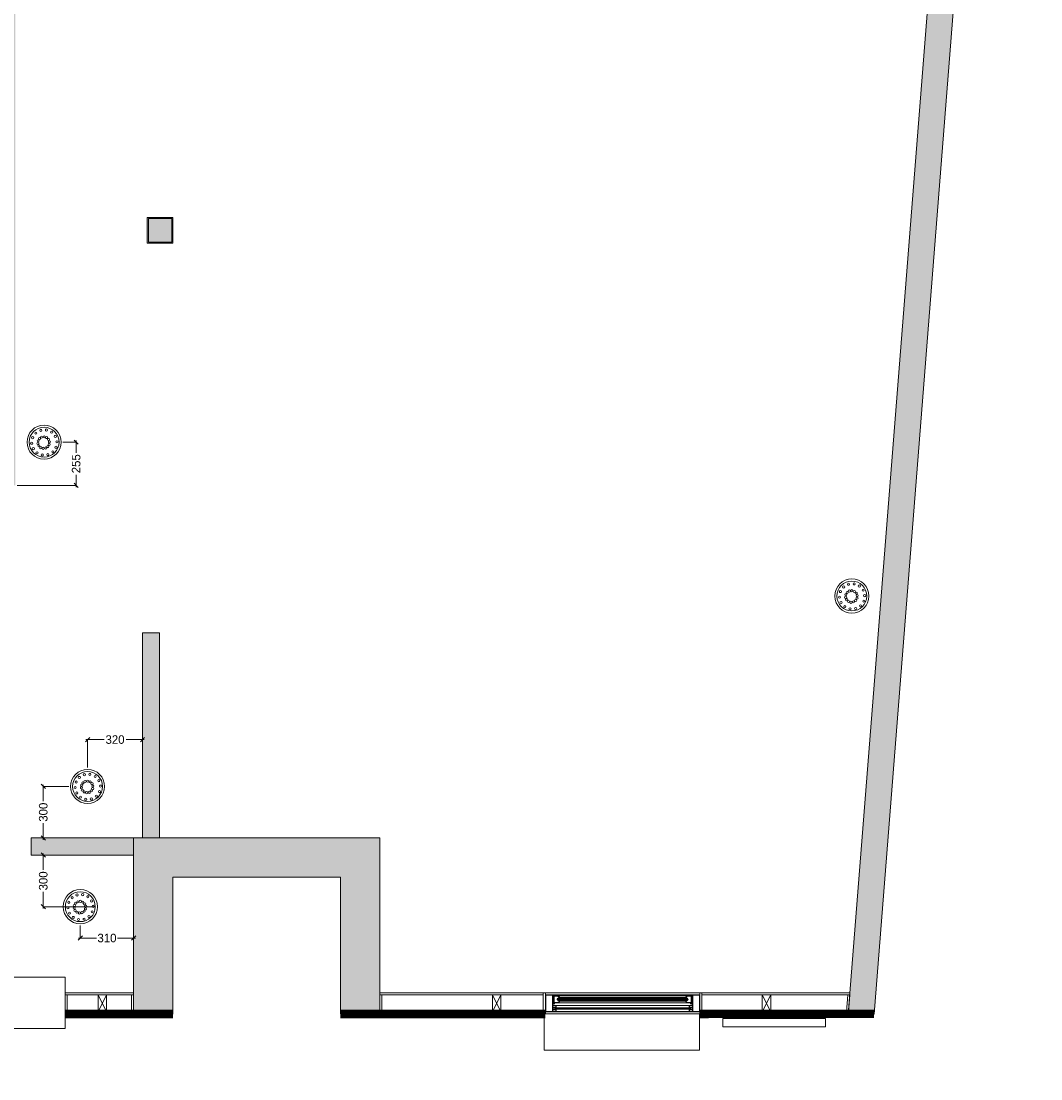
# Model space of a CAD drawing. Header units: metres. Extents: x 362935 to 596424, y 80601 to 172483.
# Tile 56 of 145: x 395915 to 401879, y 108459 to 114647. Entities that reach past the tile are written whole.
import ezdxf

# ---------------------------------------------------------------- set-up
doc = ezdxf.new("R2010")
doc.units = ezdxf.units.M
doc.layers.get('0').update_dxf_attribs({"color": 8, "lineweight": 5})
doc.layers.get('Defpoints').update_dxf_attribs({"color": 8, "lineweight": 5})
for name, color, linetype, lineweight in [('CKD Plumbing', 8, 'Continuous', 5), ('COLUMN', 8, 'Continuous', 5), ('CT_GLAZING', 8, 'Continuous', 5), ('DOOR', 8, 'Continuous', 5), ('EQP', 8, 'Continuous', 5), ('GLAZING', 8, 'Continuous', 5), ('PARTITION', 8, 'Continuous', 5), ('WALL 100', 8, 'Continuous', 5), ('WALL 200', 8, 'Continuous', 5), ('WALLS', 8, 'Continuous', 5)]:
    doc.layers.add(name, color=color, linetype=linetype, lineweight=lineweight)
doc.styles.add('TXT', font='stylu.ttf', dxfattribs={"height": 50})
doc.dimstyles.new('ARA-50', dxfattribs={"dimtxt": 50, "dimasz": 25, "dimexe": 0, "dimexo": 10, "dimgap": 0, "dimtad": 0, "dimdec": 0, "dimrnd": 5, "dimzin": 0, "dimdsep": 46, "dimtxsty": 'TXT', "dimblk": 'OBLIQUE', "dimcen": 0, "dimdle": 10, "dimclrd": 256, "dimclre": 256, "dimclrt": 256, "dimadec": 4, "dimazin": 0, "dimtfac": 1, "dimtdec": 0, "dimtofl": 0, "dimtmove": 1, "dimatfit": 3, "dimfxl": 0, "dimtolj": 1, "dimtzin": 0, "dimlwd": -1, "dimlwe": -1, "dimarcsym": 0})

# ---------------------------------------------------------------- blocks, each defined once
blk = doc.blocks.new('gbcgth')
at = {"layer": 'PARTITION'}
for p, q in [((277761.7, 168845.1), (277861.7, 168895.1)), ((277761.7, 168895.1), (277861.7, 168845.1))]:
    blk.add_line(p, q, dxfattribs=at)
blk.add_lwpolyline([(277861.7, 168895.1), (277761.7, 168895.1), (277761.7, 168845.1), (277861.7, 168845.1), (277861.7, 168895.1)], dxfattribs=at)
blk = doc.blocks.new('100 DNT')
at = {"layer": 'CKD Plumbing'}
for centre, radius in [((-0.1, -4.7), 101.6), ((-0.1, -4.7), 88.9), ((-14, 67.3), 6.35), ((19.4, 65.3), 6.35), ((-76.7, -2.5), 6.35), ((-67.4, 29.7), 6.35), ((-45, 54.6), 6.35), ((-31.8, -2.5), 6.35), ((-31.8, -2.5), 6.35), ((-31.8, -2.5), 6.35), ((-31.8, -2.5), 6.35), ((-31.8, -2.5), 6.35), ((-31.8, -2.5), 6.35), ((-31.8, -2.5), 6.35), ((-31.8, -2.5), 6.35), ((-31.8, -2.5), 6.35), ((-31.8, -2.5), 6.35), ((-31.8, -2.5), 6.35), ((-31.8, -2.5), 6.35), ((-31.8, -2.5), 6.35), ((-31.8, -2.5), 6.35), ((-31.8, -2.5), 6.35), ((-31.8, -2.5), 6.35), ((-31.8, -2.5), 6.35), ((-31.8, -2.5), 6.35), ((-31.8, -2.5), 6.35), ((-31.8, -2.5), 6.35), ((-31.8, -2.5), 6.35), ((-31.8, -2.5), 6.35), ((-31.8, -2.5), 6.35), ((-31.8, -2.5), 6.35), ((-31.8, -2.5), 6.35), ((-31.8, -2.5), 6.35), ((-31.8, -2.5), 6.35), ((-26.3, 11.9), 6.35), ((-15, 22.4), 6.35), ((-0.4, 27), 6.35), ((14.9, 24.8), 6.35), ((27.6, 16.2), 6.35), ((35.4, 2.9), 6.35), ((48.6, 49.1), 6.35), ((67.9, 21.7), 6.35), ((-71.2, -35.5), 6.35), ((-51.9, -62.8), 6.35), ((-30.6, -17.8), 6.35), ((-22.8, -31.1), 6.35), ((-10.1, -39.7), 6.35), ((5.2, -41.9), 6.35), ((19.8, -37.3), 6.35), ((31.1, -26.8), 6.35), ((36.6, -12.4), 6.35), ((41.7, -68.3), 6.35), ((64.1, -43.4), 6.35), ((73.5, -11.3), 6.35), ((-22.6, -79.1), 6.35), ((10.8, -81.1), 6.35)]:
    blk.add_circle(centre, radius, dxfattribs=at)
blk = doc.blocks.new('100DNT')
at = {"layer": 'CKD Plumbing'}
blk.add_blockref('100 DNT', (0.1, 4.7), dxfattribs=at)
blk = doc.blocks.new('_Oblique')
at = {"color": 0, "linetype": 'ByBlock', "lineweight": -2}
blk.add_line((-0.5, -0.5), (0.5, 0.5), dxfattribs=at)
blk = doc.blocks.new('*D115')
at = {"transparency": 16777216}
for p, q in [((396158.9, 112184.2), (396236.7, 112184.2)), ((396236.7, 112194.2), (396236.7, 112122)), ((396236.7, 111921.2), (396236.7, 111993.4)), ((395890.7, 111931.2), (396236.7, 111931.2))]:
    blk.add_line(p, q, dxfattribs=at)
at = {"layer": 'Defpoints', "color": 0, "transparency": 16777216}
for p in [(396148.9, 112184.2), (396236.7, 112184.2), (395880.7, 111931.2)]:
    blk.add_point(p, dxfattribs=at)
at = {"linetype": 'ByBlock', "transparency": 16777216, "xscale": 25, "yscale": 25, "zscale": 25}
for p, rotation in [((396236.7, 112184.2), 90), ((396236.7, 111931.2), 270)]:
    blk.add_blockref('_Oblique', p, dxfattribs=dict(at, rotation=rotation))
at = {"transparency": 16777216, "insert": (396236.7, 112057.7), "char_height": 50, "attachment_point": 5, "rotation": 90, "style": 'TXT', "bg_fill": 3, "box_fill_scale": 1.1, "bg_fill_color": 256, "bg_fill_true_color": 13158600, "bg_fill_transparency": 0}
blk.add_mtext('\\A1;255', dxfattribs=at)
blk = doc.blocks.new('*D121')
at = {"transparency": 16777216}
for p, q in [((396293.4, 110444), (396399.7, 110444)), ((396303.4, 110279.9), (396303.4, 110444)), ((396634.6, 110444), (396528.3, 110444)), ((396624.6, 110279.9), (396624.6, 110444))]:
    blk.add_line(p, q, dxfattribs=at)
at = {"layer": 'Defpoints', "color": 0, "transparency": 16777216}
for p in [(396624.6, 110444), (396303.4, 110269.9), (396624.6, 110269.9)]:
    blk.add_point(p, dxfattribs=at)
at = {"linetype": 'ByBlock', "transparency": 16777216, "xscale": 25, "yscale": 25, "zscale": 25, "rotation": 180}
blk.add_blockref('_Oblique', (396303.4, 110444), dxfattribs=at)
at = {"linetype": 'ByBlock', "transparency": 16777216, "xscale": 25, "yscale": 25, "zscale": 25}
blk.add_blockref('_Oblique', (396624.6, 110444), dxfattribs=at)
at = {"transparency": 16777216, "insert": (396464, 110444), "char_height": 50, "attachment_point": 5, "style": 'TXT', "bg_fill": 3, "box_fill_scale": 1.1, "bg_fill_color": 256, "bg_fill_true_color": 13158600, "bg_fill_transparency": 0}
blk.add_mtext('\\A1;320', dxfattribs=at)
blk = doc.blocks.new('*D122')
at = {"transparency": 16777216}
for p, q in [((396044.3, 110180), (396044.3, 110083.6)), ((396193.5, 110170), (396044.3, 110170)), ((396044.3, 109858.6), (396044.3, 109955)), ((396193.5, 109868.6), (396044.3, 109868.6))]:
    blk.add_line(p, q, dxfattribs=at)
at = {"layer": 'Defpoints', "color": 0, "transparency": 16777216}
for p in [(396203.5, 110170), (396044.3, 109868.6), (396203.5, 109868.6)]:
    blk.add_point(p, dxfattribs=at)
at = {"linetype": 'ByBlock', "transparency": 16777216, "xscale": 25, "yscale": 25, "zscale": 25}
for p, rotation in [((396044.3, 110170), 90), ((396044.3, 109868.6), 270)]:
    blk.add_blockref('_Oblique', p, dxfattribs=dict(at, rotation=rotation))
at = {"transparency": 16777216, "insert": (396044.3, 110019.3), "char_height": 50, "attachment_point": 5, "rotation": 90, "style": 'TXT', "bg_fill": 3, "box_fill_scale": 1.1, "bg_fill_color": 256, "bg_fill_true_color": 13158600, "bg_fill_transparency": 0}
blk.add_mtext('\\A1;300', dxfattribs=at)
blk = doc.blocks.new('*D123')
at = {"transparency": 16777216}
for p, q in [((396044.3, 109778.6), (396044.3, 109681.8)), ((396086.2, 109768.6), (396044.3, 109768.6)), ((396044.3, 109456.4), (396044.3, 109553.3)), ((396350.7, 109466.4), (396044.3, 109466.4))]:
    blk.add_line(p, q, dxfattribs=at)
at = {"layer": 'Defpoints', "color": 0, "transparency": 16777216}
for p in [(396096.2, 109768.6), (396044.3, 109466.4), (396360.7, 109466.4)]:
    blk.add_point(p, dxfattribs=at)
at = {"linetype": 'ByBlock', "transparency": 16777216, "xscale": 25, "yscale": 25, "zscale": 25}
for p, rotation in [((396044.3, 109768.6), 90), ((396044.3, 109466.4), 270)]:
    blk.add_blockref('_Oblique', p, dxfattribs=dict(at, rotation=rotation))
at = {"transparency": 16777216, "insert": (396044.3, 109617.5), "char_height": 50, "attachment_point": 5, "rotation": 90, "style": 'TXT', "bg_fill": 3, "box_fill_scale": 1.1, "bg_fill_color": 256, "bg_fill_true_color": 13158600, "bg_fill_transparency": 0}
blk.add_mtext('\\A1;300', dxfattribs=at)
blk = doc.blocks.new('*D124')
at = {"transparency": 16777216}
for p, q in [((396260.8, 109356.5), (396260.8, 109283)), ((396572.8, 109356.5), (396572.8, 109283)), ((396250.8, 109283), (396357.3, 109283)), ((396582.8, 109283), (396476.3, 109283))]:
    blk.add_line(p, q, dxfattribs=at)
at = {"layer": 'Defpoints', "color": 0, "transparency": 16777216}
for p in [(396260.8, 109366.5), (396572.8, 109366.5), (396572.8, 109283)]:
    blk.add_point(p, dxfattribs=at)
at = {"linetype": 'ByBlock', "transparency": 16777216, "xscale": 25, "yscale": 25, "zscale": 25, "rotation": 180}
blk.add_blockref('_Oblique', (396260.8, 109283), dxfattribs=at)
at = {"linetype": 'ByBlock', "transparency": 16777216, "xscale": 25, "yscale": 25, "zscale": 25}
blk.add_blockref('_Oblique', (396572.8, 109283), dxfattribs=at)
at = {"transparency": 16777216, "insert": (396416.8, 109283), "char_height": 50, "attachment_point": 5, "style": 'TXT', "bg_fill": 3, "box_fill_scale": 1.1, "bg_fill_color": 256, "bg_fill_true_color": 13158600, "bg_fill_transparency": 0}
blk.add_mtext('\\A1;310', dxfattribs=at)

msp = doc.modelspace()

# ---------------------------------------------------------------- hatches: boundary and pattern name
at = {"layer": 'GLAZING'}
h = msp.add_hatch(color=256, dxfattribs=at)
h.dxf.hatch_style = 1
h.paths.add_polyline_path([(396572.8, 108838.7), (396572.8, 109868.6), (398012.8, 109868.6), (398012.8, 108838.9), (397782.8, 108838.9), (397782.8, 109638.6), (396802.8, 109638.6), (396802.8, 108838.7)])
at = {"layer": 'WALL 100', "true_color": 0x636466}
h = msp.add_hatch(color=251, dxfattribs=at)
h.dxf.hatch_style = 1
h.paths.add_polyline_path([(396724.6, 111067.9), (396724.6, 109868.6), (396624.6, 109868.6), (396624.6, 111067.9)])
h.paths.add_polyline_path([(396572.8, 109868.6), (395973.8, 109868.6), (395973.8, 109768.6), (396572.8, 109768.6)])
h.paths.add_polyline_path([(392202.8, 118959.1), (392354, 118984.5), (392352.8, 108838.7), (392202.8, 108838.7)])
h.paths.add_polyline_path([(395292.6, 115867.9), (395292.6, 115968), (395780.7, 115968), (395780.7, 115868)])
h.paths.add_polyline_path([(395880.7, 116118), (395880.7, 111931.2), (395780.7, 111931.2), (395780.7, 116118)])
h.paths.add_polyline_path([(392353.7, 115867.9), (392353.7, 115967.9), (394292.6, 115968), (394292.6, 115868)])
h.paths.add_polyline_path([(396652.8, 117008.7), (396652.8, 117771.9), (395880.7, 117601.8), (395880.7, 116968), (395780.7, 116968), (395780.7, 117681.8), (396802.8, 117911.5), (396802.8, 117008.7)])
h.paths.add_polyline_path([(401879.3, 121206.2), (401725.3, 121163.1), (400752.9, 108838.3), (400903.4, 108838.3)])
at = {"layer": 'WALL 200'}
h = msp.add_hatch(color=256, dxfattribs=at)
h.dxf.hatch_style = 1
h.paths.add_polyline_path([(396652.8, 113498.4), (396802.8, 113498.4), (396802.8, 113348.4), (396652.8, 113348.4)])
h = msp.add_hatch(color=256, dxfattribs=at)
h.dxf.hatch_style = 1
h.paths.add_polyline_path([(396572.8, 108838.7), (396572.8, 109868.6), (398012.8, 109868.6), (398012.8, 108838.9), (397782.8, 108838.9), (397782.8, 109638.6), (396802.8, 109638.6), (396802.8, 108838.7)])

# ---------------------------------------------------------------- linework, layer by layer
at = {"layer": 'COLUMN', "color": 1, "elevation": 1343980.9}
msp.add_lwpolyline([(395672.8, 109053.7), (396172.8, 109053.7), (396172.8, 108753.7), (395672.8, 108753.7), (395672.8, 109053.7)], dxfattribs=at)
at = {"layer": 'CT_GLAZING', "const_width": 50, "elevation": 1343980.9}
for points in [[(396172.8, 108838.7), (396802.8, 108838.9)], [(397782.8, 108838.9), (398981, 108838.9)], [(399882.8, 108839.4), (400903.5, 108839.6)]]:
    msp.add_lwpolyline(points, dxfattribs=at)
at = {"layer": 'DOOR'}
for p, q in [((399024.8, 108951.1, 1343980.9), (399841.4, 108951.1, 1343980.9)), ((399024.8, 108951.1, 1343980.9), (399024.8, 108873.2, 1343980.9)), ((399024.8, 108926.5, 1343980.9), (399026.4, 108926.5, 1343980.9)), ((399024.8, 108921.9, 1343980.9), (399026.4, 108921.9, 1343980.9)), ((399026.4, 108906.1, 1343980.9), (399026.4, 108942.3, 1343980.9)), ((399026.4, 108942.3, 1343980.9), (399055.2, 108942.3, 1343980.9)), ((399026.4, 108926.2, 1343980.9), (399032.6, 108926.2, 1343980.9)), ((399026.4, 108925.9, 1343980.9), (399032.6, 108925.9, 1343980.9)), ((399026.4, 108922.5, 1343980.9), (399032.6, 108922.5, 1343980.9)), ((399026.4, 108922.3, 1343980.9), (399032.6, 108922.3, 1343980.9)), ((399026.4, 108906.1, 1343980.9), (399055.2, 108906.1, 1343980.9)), ((399026.7, 108903.5, 1343980.9), (399026.7, 108897.2, 1343980.9)), ((399027.6, 108903.5, 1343980.9), (399026.7, 108903.5, 1343980.9)), ((399027.6, 108897.2, 1343980.9), (399027.6, 108903.5, 1343980.9)), ((399027.6, 108901.9, 1343980.9), (399037.1, 108902.6, 1343980.9)), ((399027.6, 108901.2, 1343980.9), (399037.1, 108901.5, 1343980.9)), ((399032.6, 108906.1, 1343980.9), (399032.6, 108942.3, 1343980.9)), ((399811, 108903.9, 1343980.9), (399048.8, 108903.9, 1343980.9)), ((399811, 108944.5, 1343980.9), (399049, 108944.5, 1343980.9)), ((399801.2, 108928.9, 1343980.9), (399050.1, 108928.9, 1343980.9)), ((399052.5, 108926.5, 1343980.9), (399053.3, 108926.5, 1343980.9)), ((399052.5, 108921.9, 1343980.9), (399053.3, 108921.9, 1343980.9)), ((399057.6, 108919.5, 1343980.9), (399057.6, 108928.9, 1343980.9)), ((399063.9, 108928.9, 1343980.9), (399057.6, 108928.9, 1343980.9)), ((399063.9, 108919.5, 1343980.9), (399057.6, 108919.5, 1343980.9)), ((399801.2, 108919.5, 1343980.9), (399058.9, 108919.5, 1343980.9)), ((399800.8, 108934.4, 1343980.9), (399059.1, 108934.4, 1343980.9)), ((399800.8, 108914.1, 1343980.9), (399059.1, 108914.1, 1343980.9)), ((399059.2, 108921.1, 1343980.9), (399059.2, 108927.4, 1343980.9)), ((399063.9, 108927.4, 1343980.9), (399059.2, 108927.4, 1343980.9)), ((399063.9, 108921.1, 1343980.9), (399059.2, 108921.1, 1343980.9)), ((399063.9, 108927.4, 1343980.9), (399063.9, 108928.9, 1343980.9)), ((399063.9, 108919.5, 1343980.9), (399063.9, 108921.1, 1343980.9)), ((399802.3, 108927.4, 1343980.9), (399802.3, 108928.9, 1343980.9)), ((399802.3, 108928.9, 1343980.9), (399808.6, 108928.9, 1343980.9)), ((399802.3, 108927.4, 1343980.9), (399807, 108927.4, 1343980.9)), ((399802.3, 108921.1, 1343980.9), (399807, 108921.1, 1343980.9)), ((399802.3, 108919.5, 1343980.9), (399802.3, 108921.1, 1343980.9)), ((399802.3, 108919.5, 1343980.9), (399808.6, 108919.5, 1343980.9)), ((399807, 108921.1, 1343980.9), (399807, 108927.4, 1343980.9)), ((399808.6, 108919.5, 1343980.9), (399808.6, 108928.9, 1343980.9)), ((399839.8, 108942.3, 1343980.9), (399811, 108942.3, 1343980.9)), ((399839.8, 108906.1, 1343980.9), (399811, 108906.1, 1343980.9)), ((399813.6, 108926.5, 1343980.9), (399812.9, 108926.5, 1343980.9)), ((399813.6, 108921.9, 1343980.9), (399812.9, 108921.9, 1343980.9)), ((399838.6, 108901.9, 1343980.9), (399829, 108902.6, 1343980.9)), ((399838.6, 108901.2, 1343980.9), (399829, 108901.5, 1343980.9)), ((399833.6, 108906.1, 1343980.9), (399833.6, 108942.3, 1343980.9)), ((399839.8, 108926.2, 1343980.9), (399833.6, 108926.2, 1343980.9)), ((399839.8, 108925.9, 1343980.9), (399833.6, 108925.9, 1343980.9)), ((399839.8, 108922.5, 1343980.9), (399833.6, 108922.5, 1343980.9)), ((399839.8, 108922.3, 1343980.9), (399833.6, 108922.3, 1343980.9)), ((399838.6, 108903.5, 1343980.9), (399839.5, 108903.5, 1343980.9)), ((399838.6, 108897.2, 1343980.9), (399838.6, 108903.5, 1343980.9)), ((399839.5, 108903.5, 1343980.9), (399839.5, 108897.2, 1343980.9)), ((399839.8, 108906.1, 1343980.9), (399839.8, 108942.3, 1343980.9)), ((399841.4, 108926.5, 1343980.9), (399839.8, 108926.5, 1343980.9)), ((399841.4, 108921.9, 1343980.9), (399839.8, 108921.9, 1343980.9)), ((399841.4, 108951.1, 1343980.9), (399841.4, 108873.2, 1343980.9)), ((399160.1, 108851.1, 1343980.9), (399011.3, 108851.1, 1343980.9)), ((399024.8, 108870.3, 1343980.9), (399024.8, 108851.1, 1343980.9)), ((399026.7, 108897.2, 1343980.9), (399027.6, 108897.2, 1343980.9)), ((399027.6, 108900.3, 1343980.9), (399037.1, 108900.7, 1343980.9)), ((399027.6, 108900.3, 1343980.9), (399037.1, 108900, 1343980.9)), ((399027.6, 108899.5, 1343980.9), (399037.1, 108899.2, 1343980.9)), ((399027.6, 108898.8, 1343980.9), (399037.1, 108898.1, 1343980.9)), ((399035.7, 108876.1, 1343980.9), (399035.7, 108866.7, 1343980.9)), ((399042, 108876.1, 1343980.9), (399035.7, 108876.1, 1343980.9)), ((399035.7, 108876.1, 1343980.9), (399035.7, 108866.7, 1343980.9)), ((399042, 108866.7, 1343980.9), (399035.7, 108866.7, 1343980.9)), ((399037.3, 108874.5, 1343980.9), (399037.3, 108868.3, 1343980.9)), ((399042, 108874.5, 1343980.9), (399037.3, 108874.5, 1343980.9)), ((399037.3, 108874.5, 1343980.9), (399037.3, 108868.3, 1343980.9)), ((399042, 108874.5, 1343980.9), (399037.3, 108874.5, 1343980.9)), ((399042, 108868.3, 1343980.9), (399037.3, 108868.3, 1343980.9)), ((399042, 108868.3, 1343980.9), (399037.3, 108868.3, 1343980.9)), ((399042, 108876.1, 1343980.9), (399042, 108874.5, 1343980.9)), ((399042, 108876.1, 1343980.9), (399042, 108874.5, 1343980.9)), ((399042, 108868.3, 1343980.9), (399042, 108866.7, 1343980.9)), ((399042, 108868.3, 1343980.9), (399042, 108866.7, 1343980.9)), ((399043.5, 108888.4, 1343980.9), (399043.5, 108874.5, 1343980.9)), ((399043.5, 108866.5, 1343980.9), (399043.5, 108854, 1343980.9)), ((399822.6, 108888.4, 1343980.9), (399043.6, 108888.4, 1343980.9)), ((399043.6, 108875.8, 1343980.9), (399043.6, 108888.4, 1343980.9)), ((399043.6, 108888.4, 1343980.9), (399043.6, 108874.5, 1343980.9)), ((399043.6, 108879.8, 1343980.9), (399043.6, 108888.4, 1343980.9)), ((399822.6, 108875.8, 1343980.9), (399043.6, 108875.8, 1343980.9)), ((399043.6, 108868.3, 1343980.9), (399043.6, 108854, 1343980.9)), ((399822.6, 108866.5, 1343980.9), (399043.6, 108866.5, 1343980.9)), ((399822.6, 108854, 1343980.9), (399043.6, 108854, 1343980.9)), ((399841.4, 108851.1, 1343980.9), (399160.1, 108851.1, 1343980.9)), ((399822.6, 108879.8, 1343980.9), (399822.6, 108888.4, 1343980.9)), ((399822.6, 108888.4, 1343980.9), (399822.6, 108874.5, 1343980.9)), ((399822.6, 108866.5, 1343980.9), (399822.6, 108854, 1343980.9)), ((399824.2, 108876.1, 1343980.9), (399830.4, 108876.1, 1343980.9)), ((399824.2, 108876.1, 1343980.9), (399824.2, 108874.5, 1343980.9)), ((399824.2, 108874.5, 1343980.9), (399828.9, 108874.5, 1343980.9)), ((399824.2, 108868.3, 1343980.9), (399828.9, 108868.3, 1343980.9)), ((399824.2, 108868.3, 1343980.9), (399824.2, 108866.7, 1343980.9)), ((399824.2, 108866.7, 1343980.9), (399830.4, 108866.7, 1343980.9)), ((399828.9, 108874.5, 1343980.9), (399828.9, 108868.3, 1343980.9)), ((399838.6, 108900.3, 1343980.9), (399829, 108900.7, 1343980.9)), ((399838.6, 108900.3, 1343980.9), (399829, 108900, 1343980.9)), ((399838.6, 108899.5, 1343980.9), (399829, 108899.2, 1343980.9)), ((399838.6, 108898.8, 1343980.9), (399829, 108898.1, 1343980.9)), ((399830.4, 108876.1, 1343980.9), (399830.4, 108866.7, 1343980.9)), ((399839.5, 108897.2, 1343980.9), (399838.6, 108897.2, 1343980.9)), ((399841.4, 108870.3, 1343980.9), (399841.4, 108851.1, 1343980.9))]:
    msp.add_line(p, q, dxfattribs=at)
at = {"layer": 'DOOR', "elevation": 1343980.9}
for points in [[(399024.8, 108873.2), (399024.8, 108950.7, 0.414214), (399024.4, 108951.1), (398981.4, 108951.1, 0.414214), (398981, 108950.7), (398981, 108851.5, 0.414214), (398981.4, 108851.1), (399024.4, 108851.1, 0.414214), (399024.8, 108851.5), (399024.8, 108870.3)], [(399022.4, 108873.2), (399022.4, 108948.3, 0.414214), (399022, 108948.7), (398983.8, 108948.7, 0.414214), (398983.4, 108948.3), (398983.4, 108853.9, 0.414214), (398983.8, 108853.5), (399022, 108853.5, 0.414214), (399022.4, 108853.9), (399022.4, 108870.3)], [(399841.4, 108873.2), (399841.4, 108950.7, -0.414214), (399841.8, 108951.1), (399884.7, 108951.1, -0.414214), (399885.1, 108950.7), (399885.1, 108851.5, -0.414214), (399884.7, 108851.1), (399841.8, 108851.1, -0.414214), (399841.4, 108851.5), (399841.4, 108870.3)], [(399843.8, 108873.2), (399843.8, 108948.3, -0.414214), (399844.2, 108948.7), (399882.3, 108948.7, -0.414214), (399882.7, 108948.3), (399882.7, 108853.9, -0.414214), (399882.3, 108853.5), (399844.2, 108853.5, -0.414214), (399843.8, 108853.9), (399843.8, 108870.3)], [(399026.3, 108873.2), (399026.3, 108876.1), (399041.2, 108876.1, 0.414214), (399043.5, 108878.5), (399043.5, 108886.3, 0.414214), (399041.2, 108888.6), (399024.8, 108888.6), (399024.8, 108887.1), (399041.2, 108887.1, -0.414214), (399042, 108886.3), (399042, 108878.4, -0.414214), (399041.2, 108877.7), (399024.8, 108877.7), (399024.8, 108873.2)], [(399024.8, 108870.3), (399024.8, 108865.2), (399041.2, 108865.2, -0.414214), (399042, 108864.4), (399042, 108856.5, -0.414214), (399041.2, 108855.8), (399024.8, 108855.8), (399024.8, 108854.2), (399041.2, 108854.2, 0.414214), (399043.5, 108856.6), (399043.5, 108864.4, 0.414214), (399041.2, 108866.7), (399026.3, 108866.7), (399026.3, 108870.3)], [(399839.8, 108873.2), (399839.8, 108876.1), (399825, 108876.1, -0.414214), (399822.6, 108878.5), (399822.6, 108886.3, -0.414214), (399825, 108888.6), (399841.4, 108888.6), (399841.4, 108887.1), (399824.9, 108887.1, 0.414214), (399824.2, 108886.3), (399824.2, 108878.4, 0.414214), (399824.9, 108877.7), (399841.4, 108877.7), (399841.4, 108873.2)], [(399841.4, 108870.3), (399841.4, 108865.2), (399824.9, 108865.2, 0.414214), (399824.2, 108864.4), (399824.2, 108856.5, 0.414214), (399824.9, 108855.8), (399841.4, 108855.8), (399841.4, 108854.2), (399825, 108854.2, -0.414214), (399822.6, 108856.6), (399822.6, 108864.4, -0.414214), (399825, 108866.7), (399839.8, 108866.7), (399839.8, 108870.3)]]:
    msp.add_lwpolyline(points, format="xyb", dxfattribs=at)
for points in [[(399029.9, 108903.9), (399055.1, 108903.9, 0.198912), (399055.3, 108904), (399065.3, 108914, 0.198912), (399065.4, 108914.2), (399065.4, 108919.1, 0.414214), (399065, 108919.5), (399056.4, 108919.5, -0.414214), (399056, 108919.9), (399056, 108928.5, -0.414214), (399056.4, 108928.9), (399065, 108928.9, 0.414214), (399065.4, 108929.3), (399065.4, 108934.2, 0.198912), (399065.3, 108934.5), (399055.3, 108944.4, 0.198912), (399055.1, 108944.5), (399025.2, 108944.5, 0.414214), (399024.8, 108944.1), (399024.8, 108895.9, 0.414214), (399025.2, 108895.5), (399029.1, 108895.5, 0.414214), (399029.5, 108895.9), (399029.5, 108898.1, 0.414214), (399029.1, 108898.5), (399028.3, 108898.5, 0.414214), (399027.9, 108898.1), (399027.9, 108897.3, -0.414214), (399027.5, 108896.9), (399026.8, 108896.9, -0.414214), (399026.4, 108897.3), (399026.4, 108903.5, -0.414214), (399026.8, 108903.9), (399027.5, 108903.9, -0.414214), (399027.9, 108903.5), (399027.9, 108902.8, 0.414214), (399028.3, 108902.4), (399029.1, 108902.4, 0.414214), (399029.5, 108902.8), (399029.5, 108903.5, -0.414214)], [(399054.5, 108930.1), (399054.5, 108918.4, 0.414214), (399054.9, 108918), (399063.4, 108918, -0.414214), (399063.8, 108917.6), (399063.8, 108914.9, -0.198912), (399063.7, 108914.6), (399054.7, 108905.6, -0.198912), (399054.4, 108905.5), (399026.8, 108905.5, -0.414214), (399026.4, 108905.9), (399026.4, 108942.6, -0.414214), (399026.8, 108943), (399054.4, 108943, -0.198912), (399054.7, 108942.8), (399063.7, 108933.8, -0.198913), (399063.8, 108933.5), (399063.8, 108930.9, -0.414214), (399063.4, 108930.5), (399054.9, 108930.5, 0.414214)], [(399836.3, 108903.9), (399811.1, 108903.9, -0.198912), (399810.8, 108904), (399800.9, 108914, -0.198912), (399800.8, 108914.2), (399800.8, 108919.1, -0.414214), (399801.2, 108919.5), (399809.7, 108919.5, 0.414214), (399810.1, 108919.9), (399810.1, 108928.5, 0.414214), (399809.7, 108928.9), (399801.2, 108928.9, -0.414214), (399800.8, 108929.3), (399800.8, 108934.2, -0.198912), (399800.9, 108934.5), (399810.8, 108944.4, -0.198912), (399811.1, 108944.5), (399841, 108944.5, -0.414214), (399841.4, 108944.1), (399841.4, 108895.9, -0.414214), (399841, 108895.5), (399837.1, 108895.5, -0.414214), (399836.7, 108895.9), (399836.7, 108898.1, -0.414214), (399837.1, 108898.5), (399837.8, 108898.5, -0.414214), (399838.2, 108898.1), (399838.2, 108897.3, 0.414214), (399838.6, 108896.9), (399839.4, 108896.9, 0.414214), (399839.8, 108897.3), (399839.8, 108903.5, 0.414214), (399839.4, 108903.9), (399838.6, 108903.9, 0.414214), (399838.2, 108903.5), (399838.2, 108902.8, -0.414214), (399837.8, 108902.4), (399837.1, 108902.4, -0.414214), (399836.7, 108902.8), (399836.7, 108903.5, 0.414214)], [(399811.7, 108930.1), (399811.7, 108918.4, -0.414214), (399811.3, 108918), (399802.7, 108918, 0.414214), (399802.3, 108917.6), (399802.3, 108914.9, 0.198912), (399802.5, 108914.6), (399811.5, 108905.6, 0.198912), (399811.8, 108905.5), (399839.4, 108905.5, 0.414214), (399839.8, 108905.9), (399839.8, 108942.6, 0.414214), (399839.4, 108943), (399811.8, 108943, 0.198912), (399811.5, 108942.8), (399802.5, 108933.8, 0.198913), (399802.3, 108933.5), (399802.3, 108930.9, 0.414214), (399802.7, 108930.5), (399811.3, 108930.5, -0.414214)]]:
    msp.add_lwpolyline(points, format="xyb", close=True, dxfattribs=at)
for points in [[(399807, 108921.1), (399052.9, 108921.1), (399052.9, 108927.4), (399807, 108927.4)], [(399828.9, 108868.3), (399037.3, 108868.3), (399037.3, 108874.5), (399828.9, 108874.5)], [(398975, 108838.9), (398975, 108626.9), (399882.8, 108626.9), (399882.8, 108839.4)]]:
    msp.add_lwpolyline(points, dxfattribs=at)
at = {"layer": 'DOOR'}
for centre, radius, start, end in [((399052.5, 108924.2, 1343980.9), 2.34, 90, 270), ((399052.9, 108924.2, 1343980.9), 1.95, 38.55123, 321.44877), ((399052.9, 108924.2, 1343980.9), 1.7, 26.22588, 333.77412), ((399053.3, 108924.2, 1343980.9), 2.34, 60.52929, 90), ((399053.3, 108924.2, 1343980.9), 2.34, 270, 299.47071), ((399812.9, 108924.2, 1343980.9), 2.34, 90, 119.47071), ((399813.2, 108924.2, 1343980.9), 1.95, 218.55123, 141.44877), ((399813.2, 108924.2, 1343980.9), 1.7, 206.22588, 153.77412), ((399812.9, 108924.2, 1343980.9), 2.34, 240.52929, 270), ((399813.6, 108924.2, 1343980.9), 2.34, 270, 90)]:
    msp.add_arc(centre, radius, start, end, dxfattribs=at)
at = {"layer": 'EQP', "elevation": 1343980.9}
msp.add_lwpolyline([(400018.8, 108813.1), (400018.8, 108763.1), (400618.8, 108763.1), (400618.8, 108813.1)], close=True, dxfattribs=at)
at = {"layer": 'PARTITION', "elevation": 1343980.9}
for points in [[(396572.8, 108962.7), (396172.8, 108962.7), (396172.8, 108950.7), (396572.8, 108950.7)], [(396184.8, 108850.9), (396172.8, 108850.9), (396172.8, 108950.7), (396184.8, 108950.7)], [(396572.8, 108850.9), (396560.8, 108850.9), (396560.8, 108950.7), (396572.8, 108950.7)], [(398012.8, 108962.7), (398969, 108962.7), (398969, 108950.7), (398012.8, 108950.7)], [(398024.8, 108850.9), (398012.8, 108850.9), (398012.8, 108950.7), (398024.8, 108950.7)], [(398969, 108962.7), (398981, 108962.7), (398981, 108838.9), (398969, 108838.9)], [(398981, 108962.7), (399884.7, 108962.7), (399884.7, 108838.9), (398981, 108838.9)], [(399884.7, 108962.7), (399896.7, 108962.7), (399896.7, 108838.9), (399884.7, 108838.9)], [(399896.7, 108962.7), (400762.8, 108962.7), (400761.8, 108950.7), (399896.7, 108950.7)], [(400753.9, 108850.9), (400741.9, 108850.9), (400749.8, 108950.7), (400761.8, 108950.7)], [(396572.8, 108850.9), (396172.8, 108850.9), (396172.8, 108838.9), (396572.8, 108838.9)], [(398012.8, 108850.9), (398969, 108850.9), (398969, 108838.9), (398012.8, 108838.9)], [(399896.7, 108850.9), (400753.9, 108850.9), (400753, 108838.9), (399896.7, 108838.9)]]:
    msp.add_lwpolyline(points, close=True, dxfattribs=at)
at = {"layer": 'WALL 200', "elevation": 1343980.9}
for points in [[(396652.8, 113348.4), (396802.8, 113348.4), (396802.8, 113498.4), (396652.8, 113498.4)], [(396658.8, 113354.4), (396796.8, 113354.4), (396796.8, 113492.4), (396658.8, 113492.4)]]:
    msp.add_lwpolyline(points, close=True, dxfattribs=at)
msp.add_lwpolyline([(396572.8, 108838.7), (396572.8, 109868.6), (398012.8, 109868.6), (398012.8, 108838.9), (397782.8, 108838.9), (397782.8, 109638.6), (396802.8, 109638.6), (396802.8, 108838.7), (396572.8, 108838.7)], dxfattribs=at)
at = {"layer": 'WALLS', "elevation": 1343980.9}
msp.add_lwpolyline([(401879.3, 121206.2), (401725.3, 121163.1), (400752.9, 108838.3), (400903.4, 108838.3), (401879.3, 121206.2)], dxfattribs=at)
for points in [[(396724.6, 111067.9), (396724.6, 109868.6), (396624.6, 109868.6), (396624.6, 111067.9)], [(396572.8, 109868.6), (395973.8, 109868.6), (395973.8, 109768.6), (396572.8, 109768.6)]]:
    msp.add_lwpolyline(points, close=True, dxfattribs=at)

# ---------------------------------------------------------------- block references
at = {"layer": 'CKD Plumbing', "xscale": -0.9832238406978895, "yscale": 0.9832238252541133, "zscale": 0.9832238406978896, "rotation": 359.9999999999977}
for p in [(396049, 112184.2, 0), (400773.8, 111284, 0), (396303.4, 110170, 1343980.9), (396260.8, 109466.4, 1343980.9)]:
    msp.add_blockref('100DNT', p, dxfattribs=at)
at = {"layer": 'PARTITION', "rotation": 270}
for p in [(227519.5, 386712.6, 1343980.9), (229826.3, 386712.6, 1343980.9), (231405, 386712.4, 1343980.9)]:
    msp.add_blockref('gbcgth', p, dxfattribs=at)

# ---------------------------------------------------------------- next in the draw order: dimensions: what is measured, and where the dimension line sits
for base, p1, p2, picture, middle in [((396236.7, 112184.2), (395880.7, 111931.2, 1343980.9), (396148.9, 112184.2, 0), '*D115', (396236.7, 112057.7)), ((396044.3, 109868.6), (396203.5, 110170, 1343980.9), (396203.5, 109868.6, 1343980.9), '*D122', (396044.3, 110019.3)), ((396044.3, 109466.4), (396096.2, 109768.6, 1343980.9), (396360.7, 109466.4, 1343980.9), '*D123', (396044.3, 109617.5))]:
    dim = msp.add_linear_dim(base=base, p1=p1, p2=p2, angle=90, dimstyle='ARA-50')
    dim.commit()
    dim.dimension.update_dxf_attribs({"geometry": picture, "text_midpoint": middle})
for base, p1, p2, picture, middle in [((396624.6, 110444), (396303.4, 110269.9, 1343980.9), (396624.6, 110269.9, 1343980.9), '*D121', (396464, 110444)), ((396572.8, 109283), (396260.8, 109366.5, 1343980.9), (396572.8, 109366.5, 1343980.9), '*D124', (396416.8, 109283))]:
    dim = msp.add_linear_dim(base=base, p1=p1, p2=p2, dimstyle='ARA-50')
    dim.commit()
    dim.dimension.update_dxf_attribs({"geometry": picture, "text_midpoint": middle})

doc.saveas('drawing.dxf')
